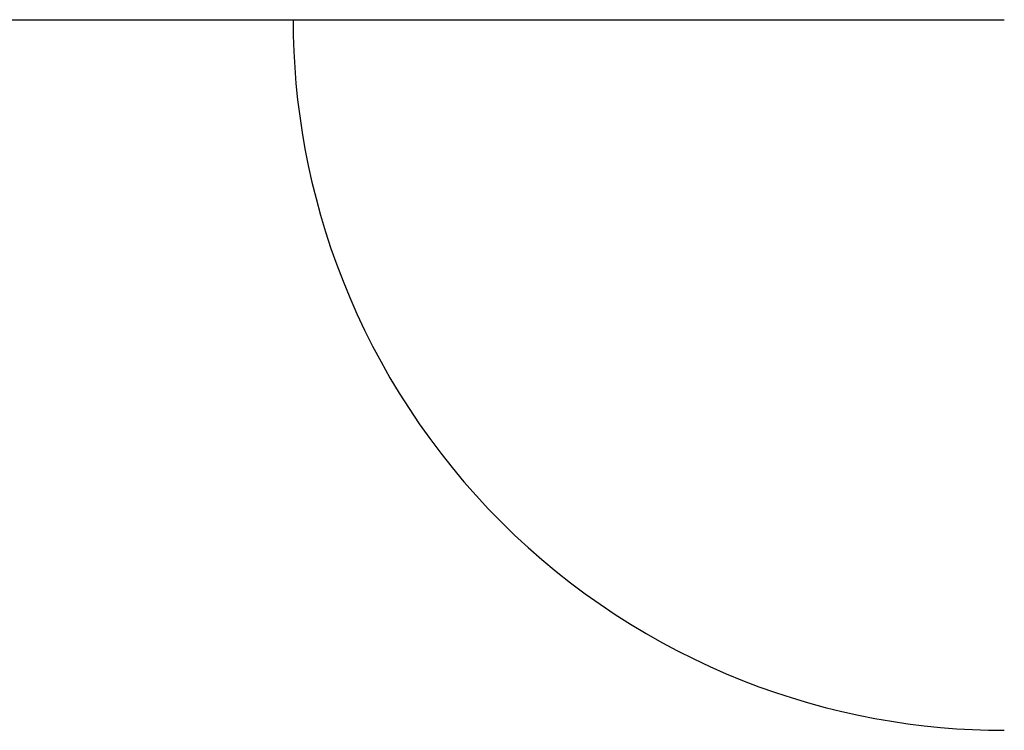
# Model space of a CAD drawing. Header units: millimetres. Extents: x -118 to 118, y -118 to 118.
# Tile 20 of 68: x -58 to 0, y -42 to 0. Entities that reach past the tile are written whole.
import ezdxf

# ---------------------------------------------------------------- set-up
doc = ezdxf.new("R2010")
doc.units = ezdxf.units.MM
doc.header["$MEASUREMENT"] = 0
doc.layers.add('Predefinito', color=5, linetype='Continuous')

msp = doc.modelspace()

# ---------------------------------------------------------------- linework, layer by layer
at = {"layer": 'Predefinito', "extrusion": (0, 1, 0)}
msp.add_lwpolyline([(100.103, -141.252), (96.161, -142.681), (92.252, -144.021), (84.541, -146.445), (76.985, -148.547), (69.6, -150.35), (62.402, -151.876), (55.405, -153.149), (48.626, -154.191), (42.081, -155.026), (35.785, -155.677), (29.754, -156.166), (24.003, -156.517), (18.547, -156.753), (8.588, -156.969), (0, -157)], dxfattribs=at)
at = {"layer": 'Predefinito'}
msp.add_lwpolyline([(-42.081, 0), (-42.071, -0.934), (-42.039, -1.876), (-41.986, -2.825), (-41.911, -3.781), (-41.813, -4.743), (-41.692, -5.71), (-41.547, -6.682), (-41.379, -7.657), (-41.186, -8.635), (-40.968, -9.616), (-40.725, -10.597), (-40.457, -11.579), (-40.163, -12.56), (-39.844, -13.54), (-39.498, -14.517), (-39.127, -15.49), (-38.729, -16.459), (-38.305, -17.422), (-37.856, -18.379), (-37.38, -19.328), (-36.879, -20.268), (-36.352, -21.199), (-35.799, -22.119), (-35.222, -23.027), (-34.62, -23.923), (-33.993, -24.805), (-33.343, -25.672), (-32.67, -26.524), (-31.974, -27.359), (-31.256, -28.176), (-30.516, -28.976), (-29.756, -29.756), (-28.976, -30.516), (-28.176, -31.256), (-27.359, -31.974), (-26.524, -32.67), (-25.672, -33.343), (-24.805, -33.993), (-23.923, -34.62), (-23.027, -35.222), (-22.119, -35.799), (-21.199, -36.352), (-20.268, -36.879), (-19.328, -37.38), (-18.379, -37.856), (-17.422, -38.305), (-16.459, -38.729), (-15.49, -39.127), (-14.517, -39.498), (-13.54, -39.844), (-12.56, -40.163), (-11.579, -40.457), (-10.597, -40.725), (-9.616, -40.968), (-8.635, -41.186), (-7.657, -41.379), (-6.682, -41.547), (-5.71, -41.692), (-4.743, -41.813), (-3.781, -41.911), (-2.825, -41.986), (-1.876, -42.039), (-0.934, -42.071), (0, -42.081)], dxfattribs=at)

doc.saveas('drawing.dxf')
